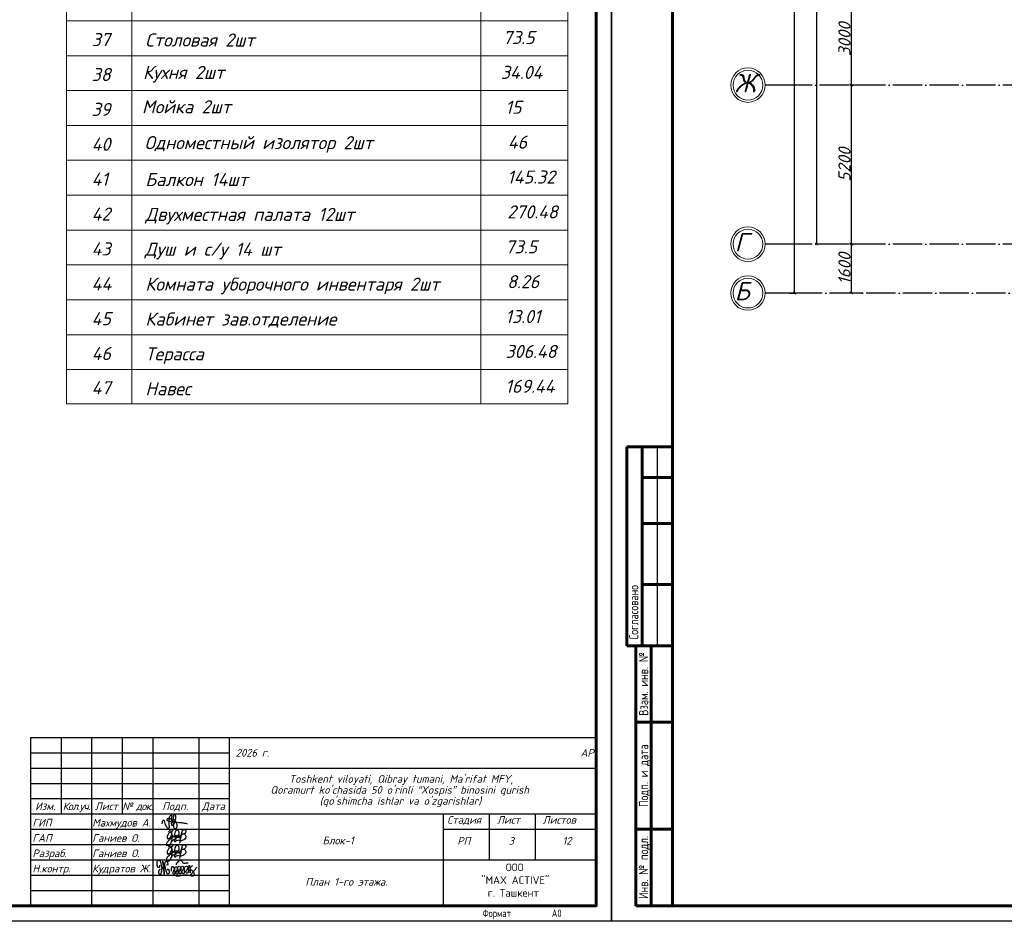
# Model space of a CAD drawing. Header units: millimetres. Extents: x 1112040 to 6903494, y -332921 to -150905.
# Tile 66 of 153: x 1576095 to 1608295, y -241982 to -212466. Entities that reach past the tile are written whole.
import ezdxf
from ezdxf.enums import TextEntityAlignment as Align

# ---------------------------------------------------------------- set-up
doc = ezdxf.new("R2010")
doc.units = ezdxf.units.MM
doc.linetypes.add('ACAD_ISO04W100', pattern=[30, 24, -3, 0, -3])
doc.layers.add('os', color=253, linetype='Continuous')
doc.styles.get("Standard").update_dxf_attribs({"font": 'isocpeui.ttf'})
doc.styles.add('style1', font='isocpeui.ttf', dxfattribs={"height": 80})
doc.styles.add('ГОСТ 2.304', font='CS_Gost2304.shx')
doc.styles.add('ГОСТ 250', font='isocpeui.ttf', dxfattribs={"height": 250})
doc.styles.add('ГОСТ 300', font='isocpeui.ttf', dxfattribs={"height": 250})
doc.dimstyles.new('ISO-25', dxfattribs={"dimtxt": 400, "dimasz": 100, "dimexe": 50, "dimexo": 50, "dimgap": 20, "dimtad": 1, "dimdec": 0, "dimtxsty": 'Standard', "dimblk": 'ARCHTICK', "dimcen": 20, "dimclrd": 1, "dimclre": 1, "dimadec": 0, "dimazin": 0, "dimtfac": 1, "dimtdec": 0, "dimtmove": 0, "dimatfit": 3, "dimldrblk": 'ARCHTICK', "dimfxl": 1, "dimarcsym": 0})

# ---------------------------------------------------------------- blocks, each defined once
blk = doc.blocks.new('_ArchTick')
at = {"color": 0, "linetype": 'ByBlock', "const_width": 0.15}
blk.add_lwpolyline([(-0.5, -0.5), (0.5, 0.5)], dxfattribs=at)
blk = doc.blocks.new('*D3238')
at = {"color": 1, "lineweight": -2, "transparency": 16777216}
for p, q in [((1603963, -211606), (1603238, -211606)), ((1603288, -211606), (1603288, -214606)), ((1603711, -214606), (1603238, -214606))]:
    blk.add_line(p, q, dxfattribs=at)
at = {"color": 1, "lineweight": -2, "transparency": 16777216, "xscale": 100, "yscale": 100, "zscale": 100}
for p, rotation in [((1603288, -211606), 90), ((1603288, -214606), 270)]:
    blk.add_blockref('_ArchTick', p, dxfattribs=dict(at, rotation=rotation))
at = {"color": 0, "transparency": 16777216, "insert": (1603068, -213106), "char_height": 400, "attachment_point": 5, "rotation": 90}
blk.add_mtext('3000', dxfattribs=at)
blk = doc.blocks.new('*D3239')
at = {"color": 1, "lineweight": -2, "transparency": 16777216}
for p, q in [((1603711, -214606), (1603238, -214606)), ((1603288, -214606), (1603288, -219806)), ((1603812, -219806), (1603238, -219806))]:
    blk.add_line(p, q, dxfattribs=at)
at = {"color": 1, "lineweight": -2, "transparency": 16777216, "xscale": 100, "yscale": 100, "zscale": 100}
for p, rotation in [((1603288, -214606), 90), ((1603288, -219806), 270)]:
    blk.add_blockref('_ArchTick', p, dxfattribs=dict(at, rotation=rotation))
at = {"color": 0, "transparency": 16777216, "insert": (1603068, -217206), "char_height": 400, "attachment_point": 5, "rotation": 90}
blk.add_mtext('5200', dxfattribs=at)
blk = doc.blocks.new('*D3240')
at = {"color": 1, "lineweight": -2, "transparency": 16777216}
for p, q in [((1603812, -219806), (1603238, -219806)), ((1603288, -219806), (1603288, -221406)), ((1603678, -221406), (1603238, -221406))]:
    blk.add_line(p, q, dxfattribs=at)
at = {"color": 1, "lineweight": -2, "transparency": 16777216, "xscale": 100, "yscale": 100, "zscale": 100}
for p, rotation in [((1603288, -219806), 90), ((1603288, -221406), 270)]:
    blk.add_blockref('_ArchTick', p, dxfattribs=dict(at, rotation=rotation))
at = {"color": 0, "transparency": 16777216, "insert": (1603068, -220606), "char_height": 400, "attachment_point": 5, "rotation": 90}
blk.add_mtext('1600', dxfattribs=at)
blk = doc.blocks.new('*D3244')
at = {"color": 1, "lineweight": -2, "transparency": 16777216}
for p, q in [((1602571, -200806), (1602108, -200806)), ((1602158, -200806), (1602158, -219806)), ((1602547, -219806), (1602108, -219806))]:
    blk.add_line(p, q, dxfattribs=at)
at = {"color": 1, "lineweight": -2, "transparency": 16777216, "xscale": 100, "yscale": 100, "zscale": 100}
for p, rotation in [((1602158, -200806), 90), ((1602158, -219806), 270)]:
    blk.add_blockref('_ArchTick', p, dxfattribs=dict(at, rotation=rotation))
at = {"color": 0, "transparency": 16777216, "insert": (1601938, -210306), "char_height": 400, "attachment_point": 5, "rotation": 90}
blk.add_mtext('19000', dxfattribs=at)
blk = doc.blocks.new('*D3245')
at = {"color": 1, "lineweight": -2, "transparency": 16777216}
for p, q in [((1601267, -167091), (1601485, -167091)), ((1601435, -221406), (1601435, -167091)), ((1601267, -221406), (1601485, -221406))]:
    blk.add_line(p, q, dxfattribs=at)
at = {"color": 1, "lineweight": -2, "transparency": 16777216, "xscale": 100, "yscale": 100, "zscale": 100}
for p, rotation in [((1601435, -167091), 90), ((1601435, -221406), 270)]:
    blk.add_blockref('_ArchTick', p, dxfattribs=dict(at, rotation=rotation))
at = {"color": 0, "transparency": 16777216, "insert": (1601215, -194248), "char_height": 400, "attachment_point": 5, "rotation": 90}
blk.add_mtext('54315', dxfattribs=at)
blk = doc.blocks.new('A$C4c4061ee')
at = {"color": 184, "lineweight": 30}
blk.add_spline([(-39.7, -7.1), (-36.8, 4), (-34, 7.9), (-31.2, -0.1), (-24.1, -16.2), (-16.7, -23.5), (-13.9, -23.5), (-12.5, -17.9), (-12.5, 12.7), (-8.3, 24.8), (-4.4, 27), (-3.4, 21.4), (-5.7, 12.9), (-4.4, 8), (-4.4, -10), (-2, -12.6), (3.3, -10), (9.6, 6.1), (12.6, 19.5), (7.6, 28.9), (4.7, 26.6), (2.4, 16.6), (1.1, -1.2), (2.9, -14.2), (6.8, -24.8), (10.9, -24.8), (15, -21.3), (16.5, -17.2), (16.5, -9.9), (12, 2), (5.9, 7.4), (-2.7, 10.3), (-10, 12.1), (-17, 12.1), (-21.5, 11.2), (-22.5, 7.7), (-20, 5.4), (-14, 3.7), (-0.7, 1.8), (11, 0.5), (22.2, -1.2), (37.6, -2.6), (43.5, -3.6), (49.3, -4.5), (54.9, -6.4)], degree=3, dxfattribs=at)
blk = doc.blocks.new('x2')
at = {"color": 184, "lineweight": 30}
for points in [[(78585, 16823), (78585, 16800), (78578, 16780), (78566, 16779), (78552, 16793), (78544, 16821), (78544, 16860), (78552, 16896), (78564, 16910), (78580, 16912), (78601, 16877), (78616, 16818), (78621, 16768), (78619, 16720), (78611, 16676), (78602, 16660), (78593, 16657), (78581, 16669), (78573, 16701), (78576, 16724), (78584, 16740), (78594, 16748), (78603, 16750)], [(78621, 16751), (78648, 16780), (78651, 16827), (78645, 16873), (78641, 16894), (78640, 16890), (78642, 16883), (78649, 16847), (78651, 16827), (78656, 16789), (78660, 16746), (78664, 16706), (78667, 16672), (78670, 16661), (78668, 16666), (78667, 16673), (78662, 16732), (78659, 16755), (78657, 16779), (78656, 16786), (78664, 16778), (78674, 16781), (78681, 16806), (78681, 16850), (78685, 16876), (78696, 16889), (78711, 16888), (78728, 16865), (78731, 16843), (78727, 16825), (78716, 16823), (78709, 16824)], [(78681, 16802), (78685, 16767), (78695, 16721), (78707, 16692), (78720, 16679), (78739, 16676), (78754, 16683), (78761, 16706), (78756, 16725), (78748, 16738), (78736, 16746), (78724, 16744), (78721, 16737)], [(78797, 16717), (78799, 16789), (78806, 16801), (78818, 16800), (78841, 16772), (78848, 16732), (78854, 16681), (78849, 16663), (78835, 16661), (78825, 16677), (78828, 16710), (78841, 16744), (78856, 16774), (78870, 16795), (78889, 16793), (78903, 16760), (78909, 16701), (78909, 16673), (78892, 16667), (78877, 16683), (78882, 16713), (78895, 16740), (78901, 16769), (78910, 16791), (78930, 16803), (78950, 16791), (78958, 16755), (78963, 16717), (78965, 16682), (78952, 16673), (78932, 16676), (78931, 16706), (78946, 16742), (78966, 16782), (78978, 16800), (79002, 16799), (79017, 16771), (79021, 16716), (79017, 16685), (79006, 16671), (78991, 16674), (78983, 16708), (78998, 16742), (79019, 16775), (79039, 16800), (79068, 16805), (79086, 16776), (79091, 16716), (79082, 16687), (79061, 16684), (79050, 16697), (79066, 16740), (79088, 16767), (79107, 16798), (79110, 16823), (79111, 16819), (79125, 16691), (79125, 16695), (79121, 16755), (79122, 16767), (79132, 16785), (79154, 16805), (79162, 16810), (79158, 16808)], [(78886, 16827), (78881, 16847), (78905, 16877), (78937, 16904), (78959, 16908), (78977, 16898), (78986, 16880), (78997, 16864), (79013, 16858), (79041, 16860), (79061, 16865), (79080, 16864), (79086, 16862)], [(79121, 16760), (79131, 16746), (79145, 16737), (79160, 16728), (79174, 16710), (79187, 16686), (79192, 16665), (79190, 16644), (79182, 16633), (79161, 16630), (79145, 16632), (79135, 16643), (79134, 16657), (79144, 16670), (79157, 16684), (79172, 16700), (79187, 16716), (79206, 16740), (79225, 16769), (79240, 16791)], [(78879, 16636), (78919, 16635), (78966, 16642), (79009, 16647), (79042, 16654), (79068, 16654)]]:
    blk.add_spline(points, degree=3, dxfattribs=at)
blk = doc.blocks.new('Odil Ganiyev')
at = {"color": 184, "lineweight": 30}
for points in [[(278009, -189095), (278081, -189029), (278139, -189055), (278204, -188993)], [(278218, -189288), (278220, -189298), (278251, -189229), (278258, -189294), (278315, -189206), (278295, -189231), (278320, -189288), (278380, -189198), (278355, -189239), (278384, -189286), (278449, -189192), (278428, -189223), (278438, -189281), (278515, -189197), (278494, -189208), (278505, -189282), (278604, -188932), (278563, -189514)], [(278174, -189155), (278173, -189633), (278135, -189699), (278036, -189702), (278008, -189605), (278074, -189469), (278128, -189405), (278218, -189288)], [(278213, -189509), (278316, -189388), (278340, -189483), (278421, -189425), (278521, -189382)]]:
    blk.add_spline(points, degree=3, dxfattribs=at)
for points, knots in [([(278396, -189316), (278466, -189243), (278495, -189145), (278487, -189009), (278378, -188944), (278332, -188998), (278319, -189020), (278305, -189050), (278280, -189134), (278300, -189288), (278388, -189386)], [0, 0, 0, 0, 210.331661, 341.544209, 437.993539, 521.209993, 521.209993, 521.209993, 602.643394, 823.015149, 823.015149, 823.015149, 823.015149]), ([(278617, -189118), (278680, -189058), (278780, -189127), (278817, -189262), (278675, -189400), (278595, -189412), (278531, -189410)], [498.211239, 498.211239, 498.211239, 498.211239, 560.962433, 628.560844, 789.184895, 992.203079, 992.203079, 992.203079, 992.203079]), ([(278604, -188939), (278630, -188908), (278658, -188890), (278746, -188897), (278776, -188980), (278743, -189054), (278691, -189101), (278617, -189118)], [0, 0, 0, 0, 59.301687, 137.83445, 232.671471, 306.955654, 371.443461, 371.443461, 371.443461, 371.443461]), ([(278093, -189111), (278063, -189124), (277979, -189180), (277976, -189469), (278121, -189357), (278159, -189260), (278167, -189222)], [0, 0, 0, 0, 84.01965, 319.3343, 434.006974, 519.963926, 519.963926, 519.963926, 519.963926]), ([(278167, -189222), (278181, -189151), (278171, -189084), (278111, -189103), (278093, -189111)], [526.826092, 526.826092, 526.826092, 526.826092, 665.559085, 706.396126, 706.396126, 706.396126, 706.396126])]:
    blk.add_open_spline(points, degree=3, knots=knots, dxfattribs=at)
blk = doc.blocks.new('yhtnt')
for p, q in [((1798926, 99518), (1817426, 99518)), ((1798926, 99518), (1798926, 94018)), ((1799926, 99518), (1799926, 97018)), ((1800926, 99518), (1800926, 94018)), ((1801926, 99518), (1801926, 97018)), ((1802926, 99518), (1802926, 94018)), ((1804426, 99518), (1804426, 94018)), ((1805426, 99518), (1805426, 94018)), ((1798926, 99018), (1805426, 99018)), ((1798926, 98518), (1817426, 98518)), ((1798926, 98018), (1805426, 98018)), ((1798926, 97518), (1805426, 97518)), ((1798926, 97018), (1817426, 97018)), ((1812426, 97018), (1812426, 94018)), ((1813926, 97018), (1813926, 95518)), ((1815426, 97018), (1815426, 95518)), ((1798926, 96518), (1805426, 96518)), ((1812426, 96518), (1817426, 96518)), ((1798926, 96018), (1805426, 96018)), ((1798926, 95518), (1817426, 95518)), ((1798926, 95018), (1805426, 95018)), ((1798926, 94518), (1805426, 94518))]:
    blk.add_line(p, q)
blk.add_lwpolyline([(1798926, 94018), (1817426, 94018), (1817426, 99518)])
for name, p, xscale, yscale, zscale in [('A$C4c4061ee', (1803575, 96752), 8.662286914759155, 8.662286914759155, 8.662286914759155), ('x2', (1656826, 64020), 1.86192246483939, 1.86192246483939, 1.86192246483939)]:
    blk.add_blockref(name, p, dxfattribs=dict(xscale=xscale, yscale=yscale, zscale=zscale))
at = {"xscale": 0.7425847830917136, "yscale": 0.7425847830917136, "zscale": 0.7425847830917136, "rotation": 351.5695638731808}
for p in [(1619809, 265602), (1619809, 265102)]:
    blk.add_blockref('Odil Ganiyev', p, dxfattribs=at)
at = {"linetype": 'Continuous', "lineweight": 25, "style": 'ГОСТ 250'}
for s, p in [('Изм.', (1799408, 97268)), ('Лист', (1801408, 97268)), ('Подп.', (1803658, 97268)), ('Дата', (1804908, 97268))]:
    blk.add_text(s, height=250, dxfattribs=at).set_placement(p, align=Align.MIDDLE_CENTER)
for s, p in [('ГИП', (1798989, 96606)), ('Махмудов А.', (1800945, 96606)), ('ГАП', (1798989, 96106)), ('Ганиев О.', (1800945, 96106)), ('Разраб.', (1798989, 95606)), ('Ганиев О.', (1800945, 95606)), ('Н.контр.', (1798989, 95106)), ('Кудратов Ж.', (1800945, 95106))]:
    blk.add_text(s, height=250, dxfattribs=at).set_placement(p)
at = {"ltscale": 100, "char_height": 250}
for s, insert, width, attachment_point, style in [('2026 г.                                                                АР ', (1805638, 99140), 11749.81, 1, 'style1'), ('{\\T0.9;Кол.уч.}', (1800431, 97393), 1092.75, 2, 'ГОСТ 250'), ('{\\T0.9;№ док.}', (1802422, 97393), 1092.75, 2, 'ГОСТ 250'), ('Стадия', (1812553, 96947), 1129.18, 1, 'style1'), ('Лист', (1814183, 96947), 750.19, 1, 'style1'), ('Листов', (1815676, 96947), 1093.54, 1, 'style1'), ('Блок-1 ', (1808475, 96275), 3629.97, 1, 'style1'), ('РП', (1812884, 96262), 806.3, 1, 'style1'), ('12', (1816322, 96262), 401.6, 1, 'style1'), ('\\pi2772.81725;{\\fISOCPEUR|b0|i0|c204|p34;ООО \\P\\pi1972.81725;"MAX ACTIVE" \\P\\pi2185.31725;г. Ташкент}', (1811694, 95395), 6095.63, 1, 'ГОСТ 300')]:
    blk.add_mtext(s, dxfattribs=dict(at, insert=insert, width=width, attachment_point=attachment_point, style=style))
at = {"ltscale": 100, "insert": (1805413, 98288), "char_height": 250, "width": 11326.72, "attachment_point": 1, "line_spacing_factor": 0.862598, "style": 'ГОСТ 300'}
blk.add_mtext("\\pi1966.0095;Toshkent viloyati, Qibray tumani, Ma'rifat MFY, \\P\\pi1357.77087;Qoramurt ko'chasida 50 o'rinli “Xospis” binosini qurish \\P\\pi2970.74435;(qo'shimcha ishlar va o'zgarishlar) ", dxfattribs=at)

msp = doc.modelspace()

# ---------------------------------------------------------------- linework, layer by layer
at = {"color": 0, "lineweight": 9}
for p, q in [((1577627.6, -206799.2), (1577627.6, -225024.2)), ((1579766, -206799.2), (1579766, -225024.2)), ((1591170.8, -206799.2), (1591170.8, -225024.2)), ((1594022, -225024.2), (1594022, -206799.2)), ((1577627.6, -212501.6), (1594022, -212501.6)), ((1577627.6, -213642.1), (1594022, -213642.1)), ((1577627.6, -214782.6), (1594022, -214782.6)), ((1577627.6, -215923), (1594022, -215923)), ((1577627.6, -217063.5), (1594022, -217063.5)), ((1577627.6, -218204), (1594022, -218204)), ((1577627.6, -219344.5), (1594022, -219344.5)), ((1577627.6, -220485), (1594022, -220485)), ((1577627.6, -221625.4), (1594022, -221625.4)), ((1577627.6, -222765.9), (1594022, -222765.9)), ((1577627.6, -223906.4), (1594022, -223906.4)), ((1577627.6, -225024.2), (1594022, -225024.2)), ((1577627.6, -225024.2), (1594022, -225024.2))]:
    msp.add_line(p, q, dxfattribs=at)
at = {"linetype": 'Continuous', "lineweight": 60}
for p, q in [((1595948.4, -232937.9), (1595948.4, -226437.9)), ((1597448.4, -226437.9), (1595948.4, -226437.9)), ((1596448.4, -232937.9), (1596448.4, -226437.9)), ((1597448.4, -241437.9), (1597448.4, -226437.9)), ((1596448.4, -227437.9), (1597448.4, -227437.9)), ((1596448.4, -228937.9), (1597448.4, -228937.9)), ((1596448.4, -230937.9), (1597448.4, -230937.9)), ((1595948.4, -232937.9), (1597448.4, -232937.9)), ((1596248.4, -241437.9), (1596248.4, -232937.9)), ((1596748.4, -241437.9), (1596748.4, -232937.9)), ((1596248.4, -235437.9), (1597448.4, -235437.9)), ((1596248.4, -238937.9), (1597448.4, -238937.9)), ((1597448.4, -241437.9), (1596248.4, -241437.9))]:
    msp.add_line(p, q, dxfattribs=at)
at = {"linetype": 'Continuous', "lineweight": 25}
msp.add_line((1596948.4, -232937.9), (1596948.4, -226437.9), dxfattribs=at)
at = {"linetype": 'Continuous', "lineweight": 25, "ltscale": 100}
for points in [[(1476548.4, -241937.9), (1595448.4, -241937.9), (1595448.4, -157837.9), (1476548.4, -157837.9), (1476548.4, -241937.9)], [(1595448.4, -241937.9), (1714348.4, -241937.9), (1714348.4, -157837.9), (1595448.4, -157837.9), (1595448.4, -241937.9)]]:
    msp.add_lwpolyline(points, dxfattribs=at)
at = {"linetype": 'Continuous', "lineweight": 60, "ltscale": 100}
for points in [[(1478548.4, -241437.9), (1594948.4, -241437.9), (1594948.4, -158337.9), (1478548.4, -158337.9), (1478548.4, -241437.9)], [(1597448.4, -241437.9), (1713848.4, -241437.9), (1713848.4, -158337.9), (1597448.4, -158337.9), (1597448.4, -241437.9)]]:
    msp.add_lwpolyline(points, dxfattribs=at)
at = {"layer": 'os'}
for p, q in [((1601959.8, -214605.8), (1600473.9, -214605.8)), ((1601959.8, -219805.8), (1600473.9, -219805.8)), ((1601959.8, -221405.8), (1600473.9, -221405.8))]:
    msp.add_line(p, q, dxfattribs=at)
at = {"layer": 'os', "linetype": 'ACAD_ISO04W100', "ltscale": 40}
for p, q in [((1657214.7, -214605.8), (1601959.8, -214605.8)), ((1657214.7, -219805.8), (1601959.8, -219805.8)), ((1652742.9, -221405.8), (1601959.8, -221405.8))]:
    msp.add_line(p, q, dxfattribs=at)
at = {"layer": 'os', "color": 0, "lineweight": 0}
for centre, radius in [((1599911.4, -214605.8), 562.5), ((1599911.4, -214605.8), 487.5), ((1599911.4, -219805.8), 562.5), ((1599911.4, -219805.8), 487.5), ((1599911.4, -221405.8), 562.5), ((1599911.4, -221405.8), 487.5)]:
    msp.add_circle(centre, radius, dxfattribs=at)

# ---------------------------------------------------------------- block references
for p in [(-460477.3, -335255.6), (-341377.3, -335455.6), (-222477.3, -335455.6)]:
    msp.add_blockref('yhtnt', p)

# ---------------------------------------------------------------- texts
at = {"style": 'ГОСТ 300'}
for s, p in [('73.5', (1591894.4, -213262.9)), ('37', (1578447, -213332.4)), ('Столовая 2шт', (1580203.8, -213343.5)), ('38', (1578447, -214472.9)), ('Кухня 2шт', (1580128.4, -214403.4)), ('34.04', (1591827.3, -214403.4)), ('Мойка 2шт', (1580094.5, -215526.1)), ('39', (1578447, -215613.4)), ('15', (1591978, -215543.9)), ('40', (1578447, -216753.9)), ('Одноместный изолятор 2шт', (1580178.4, -216700.8)), ('46', (1592057, -216684.4)), ('41', (1578447, -217894.3)), ('Балкон 14шт', (1580204.5, -217905.5)), ('145.32', (1592037.9, -217824.8)), ('42', (1578447, -219034.8)), ('Двухместная палата 12шт', (1580204.5, -219045.9)), ('270.48', (1592037.9, -218965.3)), ('43', (1578447, -220175.3)), ('Душ и с/у 14 шт', (1580184.1, -220186.4)), ('73.5', (1591978, -220105.8)), ('44', (1578447, -221315.8)), ('Комната уборочного инвентаря 2шт', (1580204.5, -221326.9)), ('8.26', (1592034, -221246.3)), ('45', (1578447, -222456.3)), ('Кабинет зав.отделение', (1580204.1, -222467.4)), ('13.01', (1591978, -222386.8)), ('306.48', (1591978, -223527.2)), ('46', (1578447, -223596.7)), ('Терасса', (1580204.1, -223607.9)), ('47', (1578447, -224714.5)), ('Навес', (1580204.1, -224748.3)), ('169.44', (1591978, -224667.7))]:
    msp.add_text(s, height=427.68, dxfattribs=at).set_placement(p)
at = {"ltscale": 50}
for s, p in [('Ж', (1599476.2, -214839.4)), ('Г', (1599476.2, -220039.4)), ('Б', (1599476.2, -221639.4))]:
    msp.add_text(s, height=600, dxfattribs=at).set_placement(p)
at = {"linetype": 'Continuous', "lineweight": 25, "style": 'ГОСТ 2.304'}
msp.add_text('Согласовано', height=300, rotation=90, dxfattribs=at).set_placement((1596327.9, -232737.9))
for s, p in [('Взам. инв. №', (1596498.4, -234187.9)), ('Подп. и дата', (1596498.4, -237187.9)), ('Инв. № подл.', (1596498.4, -240187.9))]:
    msp.add_text(s, height=300, rotation=90, dxfattribs=at).set_placement(p, align=Align.MIDDLE_CENTER)
at = {"linetype": 'Continuous', "lineweight": 25, "ltscale": 100, "style": 'ГОСТ 2.304'}
msp.add_text('Формат', height=250, dxfattribs=at).set_placement((1591698.4, -241812.9), align=Align.CENTER)
msp.add_text('A0', height=250, dxfattribs=at).set_placement((1593498.4, -241812.9))
at = {"ltscale": 100, "insert": (1278866.5, -225091.9), "char_height": 812.25, "width": 30724.842, "attachment_point": 1, "line_spacing_factor": 0.862598}
msp.add_mtext("\\pi677.61802;Toshkent viloyati, Qibray tumani, Ma'rifat MFY, Qoramurt \\P\\pi3956.15439;ko'chasida 50 o'rinli “Xospis” binosini qurish \\P\\pi6614.11944;(qo'shimcha ishlar va o'zgarishlar) ", dxfattribs=at)
at = {"ltscale": 100, "char_height": 250, "attachment_point": 1, "style": 'style1'}
for s, insert, width in [('3', (1592085.2, -239194.1), 247.155), ('План 1-го этажа.', (1585438.5, -240532.7), 5620.788)]:
    msp.add_mtext(s, dxfattribs=dict(at, insert=insert, width=width))

# ---------------------------------------------------------------- dimensions: what is measured, and where the dimension line sits
dim = msp.add_linear_dim(base=(1601434.7, -167090.8), p1=(1601216.9, -221405.8), p2=(1601216.9, -167090.8), angle=90, dimstyle='ISO-25')
dim.commit()
dim.dimension.update_dxf_attribs({"geometry": '*D3245', "text_midpoint": (1601214.7, -194248.3)})
for base, p1, p2, picture, middle in [((1602158.4, -219805.8), (1602621.4, -200805.8), (1602597.2, -219805.8), '*D3244', (1601938.4, -210305.8)), ((1603287.7, -214605.8), (1604012.9, -211605.8), (1603761.2, -214605.8), '*D3238', (1603067.7, -213105.8)), ((1603287.7, -219805.8), (1603761.2, -214605.8), (1603862.3, -219805.8), '*D3239', (1603067.7, -217205.8)), ((1603287.7, -221405.8), (1603862.3, -219805.8), (1603727.8, -221405.8), '*D3240', (1603067.7, -220605.8))]:
    dim = msp.add_linear_dim(base=base, p1=p1, p2=p2, angle=90, dimstyle='ISO-25', override={"dimtmove": 1})
    dim.commit()
    dim.dimension.update_dxf_attribs({"geometry": picture, "text_midpoint": middle})

doc.saveas('drawing.dxf')
